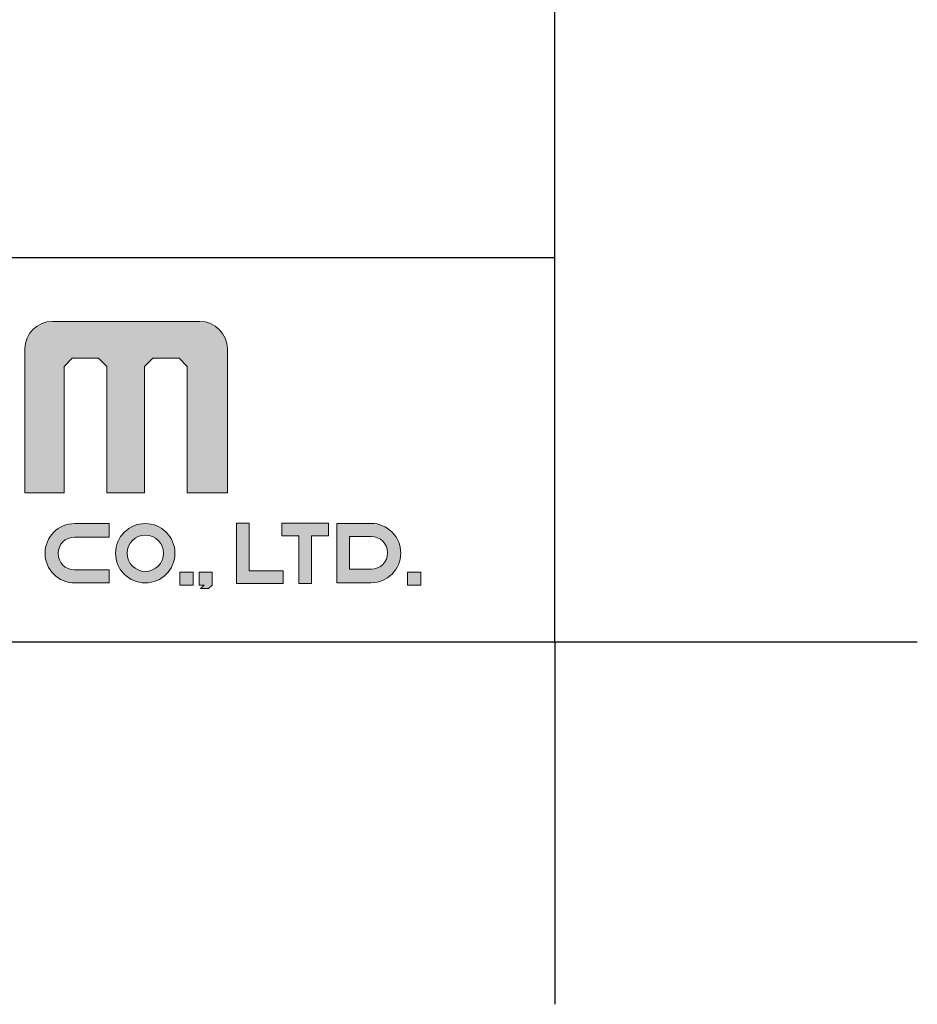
# Model space of a CAD drawing. Header units: millimetres. Extents: x 2676 to 3270, y -82 to 338.
# Tile 19 of 24: x 3235 to 3270, y -82 to -44. Entities that reach past the tile are written whole.
import ezdxf

# ---------------------------------------------------------------- set-up
doc = ezdxf.new("R2010")
doc.units = ezdxf.units.MM
doc.header["$LTSCALE"] = 0.1
doc.layers.add('FORM', color=7, linetype='Continuous')
doc.layers.add('TEXT', color=2, linetype='Continuous')

msp = doc.modelspace()

# ---------------------------------------------------------------- hatches: boundary and pattern name
at = {"layer": 'TEXT'}
h = msp.add_hatch(color=2, dxfattribs=at)
h.dxf.hatch_style = 2
edge = h.paths.add_edge_path()
edge.add_spline(control_points=[(3241.8862, -55.8057), (3241.8862, -55.8057), (3236.1336, -55.8057), (3236.1336, -55.8057), (3235.5418, -55.8057), (3235.0627, -56.2818), (3235.0627, -56.8689), (3235.0627, -56.8689), (3235.0627, -62.5011), (3235.0627, -62.5011), (3235.0627, -62.5011), (3236.5912, -62.5011), (3236.5912, -62.5011), (3236.5912, -62.5011), (3236.5912, -57.5663), (3236.5912, -57.5663), (3236.5912, -57.5663), (3236.909, -57.2459), (3236.909, -57.2459), (3236.909, -57.2459), (3237.934, -57.2459), (3237.934, -57.2459), (3237.934, -57.2459), (3238.2533, -57.5663), (3238.2533, -57.5663), (3238.2533, -57.5663), (3238.2533, -62.5011), (3238.2533, -62.5011), (3238.2533, -62.5011), (3239.7297, -62.5011), (3239.7297, -62.5011), (3239.7297, -62.5011), (3239.7297, -57.5663), (3239.7297, -57.5663), (3239.7297, -57.5663), (3240.0526, -57.2459), (3240.0526, -57.2459), (3240.0526, -57.2459), (3241.0736, -57.2459), (3241.0736, -57.2459), (3241.0736, -57.2459), (3241.3915, -57.5663), (3241.3915, -57.5663), (3241.3915, -57.5663), (3241.3915, -62.5011), (3241.3915, -62.5011), (3241.3915, -62.5011), (3242.9569, -62.5011), (3242.9569, -62.5011), (3242.9569, -62.5011), (3242.9569, -56.8689), (3242.9569, -56.8689), (3242.9569, -56.2818), (3242.4757, -55.8057), (3241.8862, -55.8057)], knot_values=[0, 0, 0, 0, 1, 1, 1, 2, 2, 2, 3, 3, 3, 4, 4, 4, 5, 5, 5, 6, 6, 6, 7, 7, 7, 8, 8, 8, 9, 9, 9, 10, 10, 10, 11, 11, 11, 12, 12, 12, 13, 13, 13, 14, 14, 14, 15, 15, 15, 16, 16, 16, 17, 17, 17, 18, 18, 18, 18], degree=3, periodic=0)
h = msp.add_hatch(color=2, dxfattribs=at)
h.dxf.hatch_style = 2
edge = h.paths.add_edge_path()
edge.add_spline(control_points=[(3235.8449, -64.8528), (3235.8449, -65.4922), (3236.3625, -66.0114), (3237.0034, -66.0114), (3237.0034, -66.0114), (3238.3424, -66.0114), (3238.3424, -66.0114), (3238.3424, -66.0114), (3238.3424, -65.5002), (3238.3424, -65.5002), (3238.3424, -65.5002), (3236.9947, -65.5002), (3236.9947, -65.5002), (3236.6415, -65.5002), (3236.3564, -65.2148), (3236.3564, -64.8623), (3236.3564, -64.5077), (3236.6415, -64.223), (3236.9947, -64.223), (3236.9947, -64.223), (3238.3424, -64.223), (3238.3424, -64.223), (3238.3424, -64.223), (3238.3424, -63.6943), (3238.3424, -63.6943), (3238.3424, -63.6943), (3237.0034, -63.6943), (3237.0034, -63.6943), (3236.3625, -63.6943), (3235.8449, -64.212), (3235.8449, -64.8528)], knot_values=[0, 0, 0, 0, 1, 1, 1, 2, 2, 2, 3, 3, 3, 4, 4, 4, 5, 5, 5, 6, 6, 6, 7, 7, 7, 8, 8, 8, 9, 9, 9, 10, 10, 10, 10], degree=3, periodic=0)
h = msp.add_hatch(color=2, dxfattribs=at)
h.dxf.hatch_style = 2
edge = h.paths.add_edge_path()
edge.add_spline(control_points=[(3239.7566, -63.6943), (3239.1166, -63.6943), (3238.5981, -64.2127), (3238.5981, -64.8528), (3238.5981, -65.4922), (3239.1166, -66.0107), (3239.7566, -66.0107), (3240.3964, -66.0107), (3240.9148, -65.4922), (3240.9148, -64.8528), (3240.9148, -64.2127), (3240.3964, -63.6943), (3239.7566, -63.6943)], knot_values=[0, 0, 0, 0, 1, 1, 1, 2, 2, 2, 3, 3, 3, 4, 4, 4, 4], degree=3, periodic=0)
edge = h.paths.add_edge_path()
edge.add_spline(control_points=[(3239.7566, -65.5606), (3239.3656, -65.5606), (3239.0485, -65.2432), (3239.0485, -64.8528), (3239.0485, -64.4611), (3239.3656, -64.1443), (3239.7566, -64.1443), (3240.1477, -64.1443), (3240.4645, -64.4611), (3240.4645, -64.8528), (3240.4645, -65.2432), (3240.1477, -65.5606), (3239.7566, -65.5606)], knot_values=[0, 0, 0, 0, 1, 1, 1, 2, 2, 2, 3, 3, 3, 4, 4, 4, 4], degree=3, periodic=0)
h = msp.add_hatch(color=2, dxfattribs=at)
h.dxf.hatch_style = 2
h.paths.add_polyline_path([(3243.8043, -63.6783), (3243.3114, -63.6783), (3243.3114, -65.5352), (3243.3114, -66.0282), (3243.8043, -66.0282), (3245.1293, -66.0282), (3245.1293, -65.5352), (3243.8043, -65.5352)])
h = msp.add_hatch(color=2, dxfattribs=at)
h.dxf.hatch_style = 2
h.paths.add_polyline_path([(3245.7504, -63.6783), (3245.0878, -63.6783), (3245.0878, -64.1713), (3245.7504, -64.1713), (3245.7504, -66.0282), (3246.2433, -66.0282), (3246.2433, -64.1713), (3246.9056, -64.1713), (3246.9056, -63.6783), (3246.2433, -63.6783)])
h = msp.add_hatch(color=2, dxfattribs=at)
h.dxf.hatch_style = 2
edge = h.paths.add_edge_path()
edge.add_spline(control_points=[(3248.5616, -63.6863), (3248.5616, -63.6863), (3247.2222, -63.6863), (3247.2222, -63.6863), (3247.2222, -63.6863), (3247.2222, -66.0034), (3247.2222, -66.0034), (3247.2222, -66.0034), (3248.5616, -66.0034), (3248.5616, -66.0034), (3249.2022, -66.0034), (3249.7201, -65.4856), (3249.7201, -64.8448), (3249.7201, -64.2055), (3249.2022, -63.6863), (3248.5616, -63.6863)], knot_values=[0, 0, 0, 0, 1, 1, 1, 2, 2, 2, 3, 3, 3, 4, 4, 4, 5, 5, 5, 5], degree=3, periodic=0)
edge = h.paths.add_edge_path()
edge.add_spline(control_points=[(3248.5698, -65.4747), (3248.5698, -65.4747), (3247.7153, -65.4747), (3247.7153, -65.4747), (3247.7153, -65.4747), (3247.7153, -64.1982), (3247.7153, -64.1982), (3247.7153, -64.1982), (3248.5698, -64.1982), (3248.5698, -64.1982), (3248.9234, -64.1982), (3249.2084, -64.483), (3249.2084, -64.8361), (3249.2084, -65.19), (3248.9234, -65.4747), (3248.5698, -65.4747)], knot_values=[0, 0, 0, 0, 1, 1, 1, 2, 2, 2, 3, 3, 3, 4, 4, 4, 5, 5, 5, 5], degree=3, periodic=0)
h = msp.add_hatch(color=2, dxfattribs=at)
h.dxf.hatch_style = 2
h.paths.add_polyline_path([(3241.1071, -66.1017), (3241.6186, -66.1017), (3241.6186, -65.5898), (3241.1071, -65.5898)])
h = msp.add_hatch(color=2, dxfattribs=at)
h.dxf.hatch_style = 2
h.paths.add_polyline_path([(3241.8538, -66.1017), (3242.0585, -66.1017), (3241.9153, -66.2247), (3242.2223, -66.2247), (3242.3658, -66.1017), (3242.3658, -65.5898), (3241.8538, -65.5898)])
h = msp.add_hatch(color=2, dxfattribs=at)
h.dxf.hatch_style = 2
h.paths.add_polyline_path([(3249.9884, -66.1017), (3250.4999, -66.1017), (3250.4999, -65.5898), (3249.9884, -65.5898)])

# ---------------------------------------------------------------- linework, layer by layer
for p, q in [((3255.7264, -68.3093), (3255.7264, 323.4078)), ((2690.0698, -68.3093), (3255.7264, -68.3093)), ((3255.7264, -68.3093), (3269.8678, -68.3093)), ((3255.7264, -68.3093), (3255.7264, -82.4507))]:
    msp.add_line(p, q)
at = {"layer": 'FORM'}
msp.add_line((2985.2264, -53.3093), (3255.7264, -53.3093), dxfattribs=at)
at = {"layer": 'TEXT', "lineweight": 0}
for points in [[(3243.8043, -63.6783), (3243.3114, -63.6783), (3243.3114, -65.5352), (3243.3114, -66.0282), (3243.8043, -66.0282), (3245.1293, -66.0282), (3245.1293, -65.5352), (3243.8043, -65.5352), (3243.8043, -63.6783)], [(3245.7504, -63.6783), (3245.0878, -63.6783), (3245.0878, -64.1713), (3245.7504, -64.1713), (3245.7504, -66.0282), (3246.2433, -66.0282), (3246.2433, -64.1713), (3246.9056, -64.1713), (3246.9056, -63.6783), (3246.2433, -63.6783), (3245.7504, -63.6783)], [(3241.1071, -66.1017), (3241.6186, -66.1017), (3241.6186, -65.5898), (3241.1071, -65.5898), (3241.1071, -66.1017)], [(3241.8538, -66.1017), (3242.0585, -66.1017), (3241.9153, -66.2247), (3242.2223, -66.2247), (3242.3658, -66.1017), (3242.3658, -65.5898), (3241.8538, -65.5898), (3241.8538, -66.1017)], [(3249.9884, -66.1017), (3250.4999, -66.1017), (3250.4999, -65.5898), (3249.9884, -65.5898), (3249.9884, -66.1017)]]:
    msp.add_lwpolyline(points, dxfattribs=at)
for points, knots in [([(3241.8862, -55.8057), (3241.8862, -55.8057), (3236.1336, -55.8057), (3236.1336, -55.8057), (3235.5418, -55.8057), (3235.0627, -56.2818), (3235.0627, -56.8689), (3235.0627, -56.8689), (3235.0627, -62.5011), (3235.0627, -62.5011), (3235.0627, -62.5011), (3236.5912, -62.5011), (3236.5912, -62.5011), (3236.5912, -62.5011), (3236.5912, -57.5663), (3236.5912, -57.5663), (3236.5912, -57.5663), (3236.909, -57.2459), (3236.909, -57.2459), (3236.909, -57.2459), (3237.934, -57.2459), (3237.934, -57.2459), (3237.934, -57.2459), (3238.2533, -57.5663), (3238.2533, -57.5663), (3238.2533, -57.5663), (3238.2533, -62.5011), (3238.2533, -62.5011), (3238.2533, -62.5011), (3239.7297, -62.5011), (3239.7297, -62.5011), (3239.7297, -62.5011), (3239.7297, -57.5663), (3239.7297, -57.5663), (3239.7297, -57.5663), (3240.0526, -57.2459), (3240.0526, -57.2459), (3240.0526, -57.2459), (3241.0736, -57.2459), (3241.0736, -57.2459), (3241.0736, -57.2459), (3241.3915, -57.5663), (3241.3915, -57.5663), (3241.3915, -57.5663), (3241.3915, -62.5011), (3241.3915, -62.5011), (3241.3915, -62.5011), (3242.9569, -62.5011), (3242.9569, -62.5011), (3242.9569, -62.5011), (3242.9569, -56.8689), (3242.9569, -56.8689), (3242.9569, -56.2818), (3242.4757, -55.8057), (3241.8862, -55.8057)], [0, 0, 0, 0, 1, 1, 1, 2, 2, 2, 3, 3, 3, 4, 4, 4, 5, 5, 5, 6, 6, 6, 7, 7, 7, 8, 8, 8, 9, 9, 9, 10, 10, 10, 11, 11, 11, 12, 12, 12, 13, 13, 13, 14, 14, 14, 15, 15, 15, 16, 16, 16, 17, 17, 17, 18, 18, 18, 18]), ([(3235.8449, -64.8528), (3235.8449, -65.4922), (3236.3625, -66.0114), (3237.0034, -66.0114), (3237.0034, -66.0114), (3238.3424, -66.0114), (3238.3424, -66.0114), (3238.3424, -66.0114), (3238.3424, -65.5002), (3238.3424, -65.5002), (3238.3424, -65.5002), (3236.9947, -65.5002), (3236.9947, -65.5002), (3236.6415, -65.5002), (3236.3564, -65.2148), (3236.3564, -64.8623), (3236.3564, -64.5077), (3236.6415, -64.223), (3236.9947, -64.223), (3236.9947, -64.223), (3238.3424, -64.223), (3238.3424, -64.223), (3238.3424, -64.223), (3238.3424, -63.6943), (3238.3424, -63.6943), (3238.3424, -63.6943), (3237.0034, -63.6943), (3237.0034, -63.6943), (3236.3625, -63.6943), (3235.8449, -64.212), (3235.8449, -64.8528)], [0, 0, 0, 0, 1, 1, 1, 2, 2, 2, 3, 3, 3, 4, 4, 4, 5, 5, 5, 6, 6, 6, 7, 7, 7, 8, 8, 8, 9, 9, 9, 10, 10, 10, 10]), ([(3239.7566, -63.6943), (3239.1166, -63.6943), (3238.5981, -64.2127), (3238.5981, -64.8528), (3238.5981, -65.4922), (3239.1166, -66.0107), (3239.7566, -66.0107), (3240.3964, -66.0107), (3240.9148, -65.4922), (3240.9148, -64.8528), (3240.9148, -64.2127), (3240.3964, -63.6943), (3239.7566, -63.6943)], [0, 0, 0, 0, 1, 1, 1, 2, 2, 2, 3, 3, 3, 4, 4, 4, 4]), ([(3248.5616, -63.6863), (3248.5616, -63.6863), (3247.2222, -63.6863), (3247.2222, -63.6863), (3247.2222, -63.6863), (3247.2222, -66.0034), (3247.2222, -66.0034), (3247.2222, -66.0034), (3248.5616, -66.0034), (3248.5616, -66.0034), (3249.2022, -66.0034), (3249.7201, -65.4856), (3249.7201, -64.8448), (3249.7201, -64.2055), (3249.2022, -63.6863), (3248.5616, -63.6863)], [0, 0, 0, 0, 1, 1, 1, 2, 2, 2, 3, 3, 3, 4, 4, 4, 5, 5, 5, 5]), ([(3239.7566, -65.5606), (3239.3656, -65.5606), (3239.0485, -65.2432), (3239.0485, -64.8528), (3239.0485, -64.4611), (3239.3656, -64.1443), (3239.7566, -64.1443), (3240.1477, -64.1443), (3240.4645, -64.4611), (3240.4645, -64.8528), (3240.4645, -65.2432), (3240.1477, -65.5606), (3239.7566, -65.5606)], [0, 0, 0, 0, 1, 1, 1, 2, 2, 2, 3, 3, 3, 4, 4, 4, 4]), ([(3248.5698, -65.4747), (3248.5698, -65.4747), (3247.7153, -65.4747), (3247.7153, -65.4747), (3247.7153, -65.4747), (3247.7153, -64.1982), (3247.7153, -64.1982), (3247.7153, -64.1982), (3248.5698, -64.1982), (3248.5698, -64.1982), (3248.9234, -64.1982), (3249.2084, -64.483), (3249.2084, -64.8361), (3249.2084, -65.19), (3248.9234, -65.4747), (3248.5698, -65.4747)], [0, 0, 0, 0, 1, 1, 1, 2, 2, 2, 3, 3, 3, 4, 4, 4, 5, 5, 5, 5])]:
    msp.add_open_spline(points, degree=3, knots=knots, dxfattribs=at)

doc.saveas('drawing.dxf')
